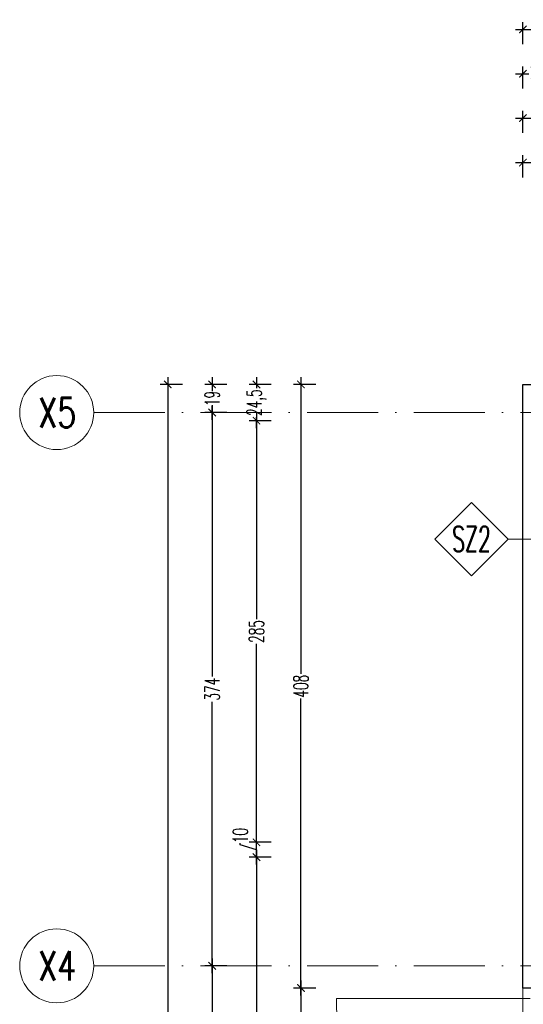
# Model space of a CAD drawing. Header units: millimetres. Extents: x -2074 to 12588, y -3630 to 101167.
# Tile 110 of 256: x 1602 to 1942, y 1691 to 2356. Entities that reach past the tile are written whole.
import ezdxf
from ezdxf.enums import TextEntityAlignment as Align

# ---------------------------------------------------------------- set-up
doc = ezdxf.new("R2010")
doc.units = ezdxf.units.MM
for name, pattern in [('ACAD_ISO10W100', [18, 12, -3, 0, -3]), ('CONTINOUS', [0]), ('DASHED', [19.05, 12.7, -6.35])]:
    doc.linetypes.add(name, pattern=pattern)
for name, color, linetype, lineweight in [('SelinAr_BUD_drzwi okna', 7, 'Continuous', 18), ('SelinAr_BUD_opisy ścian', 7, 'Continuous', 20), ('SelinAr_BUD_osie', 8, 'ACAD_ISO10W100', 18), ('SelinAr_BUD_wymiary', 7, 'Continuous', 18), ('SelinAr_BUD_ściany', 7, 'Continuous', 25)]:
    doc.layers.add(name, color=color, linetype=linetype, lineweight=lineweight)
doc.styles.add('Arch-Dim', font='romans.shx', dxfattribs={"width": 0.75})
doc.styles.add('style1', font='romans.shx', dxfattribs={"width": 0.6})
doc.dimstyles.new('ISO-25 Ania', dxfattribs={"dimtxt": 10, "dimasz": 5, "dimexe": 5, "dimexo": 0.625, "dimtad": 0, "dimrnd": 0.01, "dimtxsty": 'style1', "dimblk": 'ARCHTICK', "dimcen": 5, "dimdle": 5, "dimadec": 0, "dimazin": 0, "dimtfac": 1, "dimtmove": 0, "dimatfit": 3, "dimldrblk": 'ARCHTICK', "dimfxl": 0, "dimarcsym": 0})

# ---------------------------------------------------------------- blocks, each defined once
blk = doc.blocks.new('*U626')
at = {"ltscale": 4}
blk.add_line((-50, 0), (1785.4, 0), dxfattribs=at)
at = {"linetype": 'CONTINOUS'}
blk.add_circle((-75, 0), 25, dxfattribs=at)
at = {"linetype": 'ByBlock', "style": 'Arch-Dim', "width": 0.75}
blk.add_text('X5', height=20, dxfattribs=at).set_placement((-74.65, 0), align=Align.MIDDLE)
blk = doc.blocks.new('*U625')
at = {"ltscale": 4}
blk.add_line((-50, 0), (1785.4, 0), dxfattribs=at)
at = {"linetype": 'CONTINOUS'}
blk.add_circle((-75, 0), 25, dxfattribs=at)
at = {"linetype": 'ByBlock', "style": 'Arch-Dim', "width": 0.75}
blk.add_text('X4', height=20, dxfattribs=at).set_placement((-74.65, 0), align=Align.MIDDLE)
blk = doc.blocks.new('_ArchTick')
at = {"color": 0, "linetype": 'ByBlock', "const_width": 0.15}
blk.add_lwpolyline([(-0.5, -0.5), (0.5, 0.5)], dxfattribs=at)
blk = doc.blocks.new('*D615')
at = {"layer": 'Defpoints', "color": 0}
for p in [(2035.16, 2259.74), (1941.96, 2109.74), (2035.16, 2109.74)]:
    blk.add_point(p, dxfattribs=at)
at = {"layer": 'SelinAr_BUD_wymiary', "color": 0, "lineweight": -2}
for p, q in [((1941.96, 2249.74), (1941.96, 2264.74)), ((2035.16, 2249.74), (2035.16, 2264.74)), ((1936.96, 2259.74), (1978.79, 2259.74)), ((2040.16, 2259.74), (1998.32, 2259.74))]:
    blk.add_line(p, q, dxfattribs=at)
at = {"layer": 'SelinAr_BUD_wymiary', "color": 0, "lineweight": -2, "xscale": 5, "yscale": 5, "zscale": 5, "rotation": 180}
blk.add_blockref('_ArchTick', (1941.96, 2259.74), dxfattribs=at)
at = {"layer": 'SelinAr_BUD_wymiary', "color": 0, "lineweight": -2, "xscale": 5, "yscale": 5, "zscale": 5}
blk.add_blockref('_ArchTick', (2035.16, 2259.74), dxfattribs=at)
at = {"layer": 'SelinAr_BUD_wymiary', "color": 0, "insert": (1988.56, 2259.74), "char_height": 10, "attachment_point": 5, "style": 'style1'}
blk.add_mtext('93,2', dxfattribs=at)
blk = doc.blocks.new('*D660')
at = {"layer": 'Defpoints', "color": 0}
for p in [(1791.96, 1701.74), (1941.96, 1701.74), (1941.95, 1561.74)]:
    blk.add_point(p, dxfattribs=at)
at = {"layer": 'SelinAr_BUD_wymiary', "color": 0, "lineweight": -2}
for p, q in [((1791.96, 1706.74), (1791.96, 1639.65)), ((1801.96, 1701.74), (1786.96, 1701.74)), ((1791.96, 1556.74), (1791.96, 1623.83)), ((1801.96, 1561.74), (1786.96, 1561.74))]:
    blk.add_line(p, q, dxfattribs=at)
at = {"layer": 'SelinAr_BUD_wymiary', "color": 0, "lineweight": -2, "xscale": 5, "yscale": 5, "zscale": 5}
for p, rotation in [((1791.96, 1701.74), 90), ((1791.96, 1561.74), 270)]:
    blk.add_blockref('_ArchTick', p, dxfattribs=dict(at, rotation=rotation))
at = {"layer": 'SelinAr_BUD_wymiary', "color": 0, "insert": (1791.96, 1631.74), "char_height": 10, "attachment_point": 5, "rotation": 90, "style": 'style1'}
blk.add_mtext('140', dxfattribs=at)
blk = doc.blocks.new('*D661')
at = {"layer": 'Defpoints', "color": 0}
for p in [(1791.96, 2109.74), (1941.96, 2109.74), (1941.96, 1701.74)]:
    blk.add_point(p, dxfattribs=at)
at = {"layer": 'SelinAr_BUD_wymiary', "color": 0, "lineweight": -2}
for p, q in [((1791.96, 2114.74), (1791.96, 1914.08)), ((1801.96, 2109.74), (1786.96, 2109.74)), ((1791.96, 1696.74), (1791.96, 1897.4)), ((1801.96, 1701.74), (1786.96, 1701.74))]:
    blk.add_line(p, q, dxfattribs=at)
at = {"layer": 'SelinAr_BUD_wymiary', "color": 0, "lineweight": -2, "xscale": 5, "yscale": 5, "zscale": 5}
for p, rotation in [((1791.96, 2109.74), 90), ((1791.96, 1701.74), 270)]:
    blk.add_blockref('_ArchTick', p, dxfattribs=dict(at, rotation=rotation))
at = {"layer": 'SelinAr_BUD_wymiary', "color": 0, "insert": (1791.96, 1905.74), "char_height": 10, "attachment_point": 5, "rotation": 90, "style": 'style1'}
blk.add_mtext('408', dxfattribs=at)
blk = doc.blocks.new('*D662')
at = {"layer": 'Defpoints', "color": 0}
for p in [(1982.16, 2289.74), (1941.96, 2109.74), (1982.16, 2085.24)]:
    blk.add_point(p, dxfattribs=at)
at = {"layer": 'SelinAr_BUD_wymiary', "color": 0, "lineweight": -2}
for p, q in [((1936.96, 2289.74), (1952.29, 2289.74)), ((1941.96, 2279.74), (1941.96, 2294.74)), ((1987.16, 2289.74), (1971.82, 2289.74)), ((1982.16, 2279.74), (1982.16, 2294.74))]:
    blk.add_line(p, q, dxfattribs=at)
at = {"layer": 'SelinAr_BUD_wymiary', "color": 0, "lineweight": -2, "xscale": 5, "yscale": 5, "zscale": 5, "rotation": 180}
blk.add_blockref('_ArchTick', (1941.96, 2289.74), dxfattribs=at)
at = {"layer": 'SelinAr_BUD_wymiary', "color": 0, "lineweight": -2, "xscale": 5, "yscale": 5, "zscale": 5}
blk.add_blockref('_ArchTick', (1982.16, 2289.74), dxfattribs=at)
at = {"layer": 'SelinAr_BUD_wymiary', "color": 0, "insert": (1962.06, 2289.74), "char_height": 10, "attachment_point": 5, "style": 'style1'}
blk.add_mtext('40,2', dxfattribs=at)
blk = doc.blocks.new('*D687')
at = {"layer": 'Defpoints', "color": 0}
for p in [(1761.96, 1790.24), (1982.16, 1790.24), (1982.16, 1357.24)]:
    blk.add_point(p, dxfattribs=at)
at = {"layer": 'SelinAr_BUD_wymiary', "color": 0, "lineweight": -2}
for p, q in [((1761.96, 1795.24), (1761.96, 1582.08)), ((1771.96, 1790.24), (1756.96, 1790.24)), ((1761.96, 1352.24), (1761.96, 1565.4)), ((1771.96, 1357.24), (1756.96, 1357.24))]:
    blk.add_line(p, q, dxfattribs=at)
at = {"layer": 'SelinAr_BUD_wymiary', "color": 0, "lineweight": -2, "xscale": 5, "yscale": 5, "zscale": 5}
for p, rotation in [((1761.96, 1790.24), 90), ((1761.96, 1357.24), 270)]:
    blk.add_blockref('_ArchTick', p, dxfattribs=dict(at, rotation=rotation))
at = {"layer": 'SelinAr_BUD_wymiary', "color": 0, "insert": (1761.96, 1573.74), "char_height": 10, "attachment_point": 5, "rotation": 90, "style": 'style1'}
blk.add_mtext('433', dxfattribs=at)
blk = doc.blocks.new('*D688')
at = {"layer": 'Defpoints', "color": 0}
for p in [(1761.96, 1800.24), (1982.16, 1800.24), (1982.16, 1790.24)]:
    blk.add_point(p, dxfattribs=at)
at = {"layer": 'SelinAr_BUD_wymiary', "color": 0, "lineweight": -2}
for p, q in [((1761.96, 1785.24), (1761.96, 1805.24)), ((1751.02, 1798.52), (1751.02, 1799.77)), ((1761.96, 1795.24), (1751.02, 1798.52)), ((1771.96, 1800.24), (1756.96, 1800.24)), ((1771.96, 1790.24), (1756.96, 1790.24))]:
    blk.add_line(p, q, dxfattribs=at)
at = {"layer": 'SelinAr_BUD_wymiary', "color": 0, "lineweight": -2, "xscale": 5, "yscale": 5, "zscale": 5}
for p, rotation in [((1761.96, 1800.24), 90), ((1761.96, 1790.24), 270)]:
    blk.add_blockref('_ArchTick', p, dxfattribs=dict(at, rotation=rotation))
at = {"layer": 'SelinAr_BUD_wymiary', "color": 0, "insert": (1751.02, 1804.83), "char_height": 10, "attachment_point": 5, "rotation": 90, "style": 'style1'}
blk.add_mtext('10', dxfattribs=at)
blk = doc.blocks.new('*D689')
at = {"layer": 'Defpoints', "color": 0}
for p in [(1761.96, 2085.24), (1982.16, 2085.24), (1982.16, 1800.24)]:
    blk.add_point(p, dxfattribs=at)
at = {"layer": 'SelinAr_BUD_wymiary', "color": 0, "lineweight": -2}
for p, q in [((1761.96, 2090.24), (1761.96, 1951.08)), ((1771.96, 2085.24), (1756.96, 2085.24)), ((1761.96, 1795.24), (1761.96, 1934.4)), ((1771.96, 1800.24), (1756.96, 1800.24))]:
    blk.add_line(p, q, dxfattribs=at)
at = {"layer": 'SelinAr_BUD_wymiary', "color": 0, "lineweight": -2, "xscale": 5, "yscale": 5, "zscale": 5}
for p, rotation in [((1761.96, 2085.24), 90), ((1761.96, 1800.24), 270)]:
    blk.add_blockref('_ArchTick', p, dxfattribs=dict(at, rotation=rotation))
at = {"layer": 'SelinAr_BUD_wymiary', "color": 0, "insert": (1761.96, 1942.74), "char_height": 10, "attachment_point": 5, "rotation": 90, "style": 'style1'}
blk.add_mtext('285', dxfattribs=at)
blk = doc.blocks.new('*D690')
at = {"layer": 'Defpoints', "color": 0}
for p in [(1761.96, 2109.74), (1941.96, 2109.74), (1982.16, 2085.24)]:
    blk.add_point(p, dxfattribs=at)
at = {"layer": 'SelinAr_BUD_wymiary', "color": 0, "lineweight": -2}
for p, q in [((1761.96, 2114.74), (1761.96, 2107.26)), ((1771.96, 2109.74), (1756.96, 2109.74)), ((1771.96, 2085.24), (1756.96, 2085.24)), ((1761.96, 2080.24), (1761.96, 2087.72))]:
    blk.add_line(p, q, dxfattribs=at)
at = {"layer": 'SelinAr_BUD_wymiary', "color": 0, "lineweight": -2, "xscale": 5, "yscale": 5, "zscale": 5}
for p, rotation in [((1761.96, 2109.74), 90), ((1761.96, 2085.24), 270)]:
    blk.add_blockref('_ArchTick', p, dxfattribs=dict(at, rotation=rotation))
at = {"layer": 'SelinAr_BUD_wymiary', "color": 0, "insert": (1761.96, 2097.49), "char_height": 10, "attachment_point": 5, "rotation": 90, "style": 'style1'}
blk.add_mtext('24,5', dxfattribs=at)
blk = doc.blocks.new('*D691')
at = {"layer": 'Defpoints', "color": 0}
for p in [(1969.66, 2319.74), (1941.96, 2109.74), (1969.66, 2109.74)]:
    blk.add_point(p, dxfattribs=at)
at = {"layer": 'SelinAr_BUD_wymiary', "color": 0, "lineweight": -2}
for p, q in [((1941.96, 2309.74), (1941.96, 2324.74)), ((1969.66, 2309.74), (1969.66, 2324.74)), ((1936.96, 2319.74), (1946.04, 2319.74)), ((1974.66, 2319.74), (1965.57, 2319.74))]:
    blk.add_line(p, q, dxfattribs=at)
at = {"layer": 'SelinAr_BUD_wymiary', "color": 0, "lineweight": -2, "xscale": 5, "yscale": 5, "zscale": 5, "rotation": 180}
blk.add_blockref('_ArchTick', (1941.96, 2319.74), dxfattribs=at)
at = {"layer": 'SelinAr_BUD_wymiary', "color": 0, "lineweight": -2, "xscale": 5, "yscale": 5, "zscale": 5}
blk.add_blockref('_ArchTick', (1969.66, 2319.74), dxfattribs=at)
at = {"layer": 'SelinAr_BUD_wymiary', "color": 0, "insert": (1955.81, 2319.74), "char_height": 10, "attachment_point": 5, "style": 'style1'}
blk.add_mtext('27,7', dxfattribs=at)
blk = doc.blocks.new('*D714')
at = {"layer": 'Defpoints', "color": 0}
for p in [(1731.96, 1716.74), (1941.96, 1716.74), (1941.95, 1356.74)]:
    blk.add_point(p, dxfattribs=at)
at = {"layer": 'SelinAr_BUD_wymiary', "color": 0, "lineweight": -2}
for p, q in [((1731.96, 1721.74), (1731.96, 1545.08)), ((1741.96, 1716.74), (1726.96, 1716.74)), ((1731.96, 1351.74), (1731.96, 1528.4)), ((1741.96, 1356.74), (1726.96, 1356.74))]:
    blk.add_line(p, q, dxfattribs=at)
at = {"layer": 'SelinAr_BUD_wymiary', "color": 0, "lineweight": -2, "xscale": 5, "yscale": 5, "zscale": 5}
for p, rotation in [((1731.96, 1716.74), 90), ((1731.96, 1356.74), 270)]:
    blk.add_blockref('_ArchTick', p, dxfattribs=dict(at, rotation=rotation))
at = {"layer": 'SelinAr_BUD_wymiary', "color": 0, "insert": (1731.96, 1536.74), "char_height": 10, "attachment_point": 5, "rotation": 90, "style": 'style1'}
blk.add_mtext('360', dxfattribs=at)
blk = doc.blocks.new('*D715')
at = {"layer": 'Defpoints', "color": 0}
for p in [(1731.96, 2090.74), (1941.96, 2090.74), (1941.96, 1716.74)]:
    blk.add_point(p, dxfattribs=at)
at = {"layer": 'SelinAr_BUD_wymiary', "color": 0, "lineweight": -2}
for p, q in [((1741.96, 2090.74), (1726.96, 2090.74)), ((1731.96, 2095.74), (1731.96, 1912.22)), ((1731.96, 1711.74), (1731.96, 1895.26)), ((1741.96, 1716.74), (1726.96, 1716.74))]:
    blk.add_line(p, q, dxfattribs=at)
at = {"layer": 'SelinAr_BUD_wymiary', "color": 0, "lineweight": -2, "xscale": 5, "yscale": 5, "zscale": 5}
for p, rotation in [((1731.96, 2090.74), 90), ((1731.96, 1716.74), 270)]:
    blk.add_blockref('_ArchTick', p, dxfattribs=dict(at, rotation=rotation))
at = {"layer": 'SelinAr_BUD_wymiary', "color": 0, "insert": (1731.96, 1903.74), "char_height": 10, "attachment_point": 5, "rotation": 90, "style": 'style1'}
blk.add_mtext('374', dxfattribs=at)
blk = doc.blocks.new('*D716')
at = {"layer": 'Defpoints', "color": 0}
for p in [(1731.96, 2109.74), (1941.96, 2109.74), (1941.96, 2090.74)]:
    blk.add_point(p, dxfattribs=at)
at = {"layer": 'SelinAr_BUD_wymiary', "color": 0, "lineweight": -2}
for p, q in [((1731.96, 2114.74), (1731.96, 2105.15)), ((1741.96, 2109.74), (1726.96, 2109.74)), ((1741.96, 2090.74), (1726.96, 2090.74)), ((1731.96, 2085.74), (1731.96, 2095.33))]:
    blk.add_line(p, q, dxfattribs=at)
at = {"layer": 'SelinAr_BUD_wymiary', "color": 0, "lineweight": -2, "xscale": 5, "yscale": 5, "zscale": 5}
for p, rotation in [((1731.96, 2109.74), 90), ((1731.96, 2090.74), 270)]:
    blk.add_blockref('_ArchTick', p, dxfattribs=dict(at, rotation=rotation))
at = {"layer": 'SelinAr_BUD_wymiary', "color": 0, "insert": (1731.96, 2100.24), "char_height": 10, "attachment_point": 5, "rotation": 90, "style": 'style1'}
blk.add_mtext('19', dxfattribs=at)
blk = doc.blocks.new('*D717')
at = {"layer": 'Defpoints', "color": 0}
for p in [(3197.36, 2349.74), (1941.96, 2109.74), (3197.36, 2109.74)]:
    blk.add_point(p, dxfattribs=at)
at = {"layer": 'SelinAr_BUD_wymiary', "color": 0, "lineweight": -2}
for p, q in [((1936.96, 2349.74), (2554.46, 2349.74)), ((1941.96, 2339.74), (1941.96, 2354.74)), ((3202.36, 2349.74), (2584.85, 2349.74)), ((3197.36, 2339.74), (3197.36, 2354.74))]:
    blk.add_line(p, q, dxfattribs=at)
at = {"layer": 'SelinAr_BUD_wymiary', "color": 0, "lineweight": -2, "xscale": 5, "yscale": 5, "zscale": 5, "rotation": 180}
blk.add_blockref('_ArchTick', (1941.96, 2349.74), dxfattribs=at)
at = {"layer": 'SelinAr_BUD_wymiary', "color": 0, "lineweight": -2, "xscale": 5, "yscale": 5, "zscale": 5}
blk.add_blockref('_ArchTick', (3197.36, 2349.74), dxfattribs=at)
at = {"layer": 'SelinAr_BUD_wymiary', "color": 0, "insert": (2569.66, 2349.74), "char_height": 10, "attachment_point": 5, "style": 'style1'}
blk.add_mtext('1255,4', dxfattribs=at)
blk = doc.blocks.new('*D720')
at = {"layer": 'Defpoints', "color": 0}
for p in [(1701.96, 2109.74), (1941.96, 2109.74), (1941.96, 529.74)]:
    blk.add_point(p, dxfattribs=at)
at = {"layer": 'SelinAr_BUD_wymiary', "color": 0, "lineweight": -2}
for p, q in [((1701.96, 2114.74), (1701.96, 1330.51)), ((1711.96, 2109.74), (1696.96, 2109.74)), ((1701.96, 524.74), (1701.96, 1308.97)), ((1711.96, 529.74), (1696.96, 529.74))]:
    blk.add_line(p, q, dxfattribs=at)
at = {"layer": 'SelinAr_BUD_wymiary', "color": 0, "lineweight": -2, "xscale": 5, "yscale": 5, "zscale": 5}
for p, rotation in [((1701.96, 2109.74), 90), ((1701.96, 529.74), 270)]:
    blk.add_blockref('_ArchTick', p, dxfattribs=dict(at, rotation=rotation))
at = {"layer": 'SelinAr_BUD_wymiary', "color": 0, "insert": (1701.96, 1319.74), "char_height": 10, "attachment_point": 5, "rotation": 90, "style": 'style1'}
blk.add_mtext('1580', dxfattribs=at)
blk = doc.blocks.new('EQWEQW')
at = {"layer": 'SelinAr_BUD_opisy ścian', "ltscale": 5}
blk.add_lwpolyline([(14219.25, 15.24), (14244, 39.99), (14219.25, 64.74), (14194.5, 39.99)], close=True, dxfattribs=at)
blk = doc.blocks.new('TRETERTE')
at = {"layer": 'SelinAr_BUD_opisy ścian', "color": 6}
blk.add_blockref('EQWEQW', (-10527.13, 1008.76), dxfattribs=at)
at = {"layer": 'SelinAr_BUD_opisy ścian', "ltscale": 0.2, "style": 'style1', "width": 0.6}
blk.add_text('SZ2', height=17, dxfattribs=at).set_placement((3692.12, 1048.76), align=Align.MIDDLE_CENTER)

msp = doc.modelspace()

# ---------------------------------------------------------------- linework, layer by layer
at = {"layer": 'SelinAr_BUD_drzwi okna'}
for p, q in [((1941.957, 1694.741), (1941.957, 1701.741)), ((1941.957, 1701.741), (1953.957, 1701.741)), ((1941.957, 1694.741), (1815.957, 1694.741)), ((1946.957, 1694.741), (1941.957, 1694.741))]:
    msp.add_line(p, q, dxfattribs=at)
for points in [[(1815.957, 1690.741), (1815.957, 1694.741)], [(1941.957, 1694.741), (1941.952, 1566.741)]]:
    msp.add_lwpolyline(points, dxfattribs=at)
at = {"layer": 'SelinAr_BUD_drzwi okna', "linetype": 'DASHED'}
msp.add_arc((1942.002, 1694.853), 126.112, 181.868649, 269.977169, dxfattribs=at)
at = {"layer": 'SelinAr_BUD_opisy ścian'}
msp.add_lwpolyline([(1992.157, 2005.241), (1982.157, 2005.241), (1941.957, 2005.241), (1931.957, 2005.241)], dxfattribs=at)
at = {"layer": 'SelinAr_BUD_ściany'}
msp.add_lwpolyline([(2062.157, 1800.241), (2062.157, 1790.241), (1982.157, 1790.241), (1982.157, 1699.241), (1953.957, 1699.241), (1953.957, 1701.741), (1941.957, 1701.741), (1941.957, 2109.741), (2035.157, 2109.741), (2035.157, 2097.741), (2037.657, 2097.741), (2037.657, 2085.241), (1982.157, 2085.241), (1982.157, 1800.241)], close=True, dxfattribs=at)

# ---------------------------------------------------------------- block references
at = {"layer": 'SelinAr_BUD_opisy ścian'}
msp.add_blockref('TRETERTE', (-1784.913, 956.485), dxfattribs=at)
at = {"layer": 'SelinAr_BUD_osie'}
for name, p in [('*U626', (1701.957, 2090.741)), ('*U625', (1701.957, 1716.741))]:
    msp.add_blockref(name, p, dxfattribs=at)

# ---------------------------------------------------------------- dimensions: what is measured, and where the dimension line sits
at = {"layer": 'SelinAr_BUD_wymiary'}
for base, p2, picture, middle in [((3197.357, 2349.741), (3197.357, 2109.741), '*D717', (2569.657, 2349.741)), ((1969.657, 2319.741), (1969.657, 2109.741), '*D691', (1955.807, 2319.741)), ((1982.157, 2289.741), (1982.157, 2085.241), '*D662', (1962.057, 2289.741)), ((2035.157, 2259.741), (2035.157, 2109.741), '*D615', (1988.557, 2259.741))]:
    dim = msp.add_linear_dim(base=base, p1=(1941.957, 2109.741), p2=p2, dimstyle='ISO-25 Ania', override={"dimfxl": 10, "dimarcsym": 2}, dxfattribs=at)
    dim.commit()
    dim.dimension.update_dxf_attribs({"geometry": picture, "text_midpoint": middle})
for base, p1, p2, override, picture, middle in [((1701.957, 2109.741), (1941.957, 529.741), (1941.957, 2109.741), {"dimfxl": 10, "dimarcsym": 2}, '*D720', (1701.957, 1319.741)), ((1731.957, 2109.741), (1941.957, 2090.741), (1941.957, 2109.741), {"dimtmove": 1, "dimfxl": 10, "dimarcsym": 2}, '*D716', (1731.957, 2100.241)), ((1761.957, 2109.741), (1982.157, 2085.241), (1941.957, 2109.741), {"dimtmove": 1, "dimfxl": 10, "dimarcsym": 2}, '*D690', (1761.957, 2097.491)), ((1791.957, 2109.741), (1941.957, 1701.741), (1941.957, 2109.741), {"dimtmove": 1, "dimfxl": 10, "dimarcsym": 2}, '*D661', (1791.957, 1905.741)), ((1731.957, 2090.741), (1941.957, 1716.741), (1941.957, 2090.741), {"dimtmove": 1, "dimfxl": 10, "dimarcsym": 2}, '*D715', (1731.957, 1903.741)), ((1761.957, 2085.241), (1982.157, 1800.241), (1982.157, 2085.241), {"dimtmove": 1, "dimfxl": 10, "dimarcsym": 2}, '*D689', (1761.957, 1942.741)), ((1761.957, 1800.241), (1982.157, 1790.241), (1982.157, 1800.241), {"dimtmove": 1, "dimfxl": 10, "dimarcsym": 2}, '*D688', (1751.019, 1800.397)), ((1761.957, 1790.241), (1982.157, 1357.241), (1982.157, 1790.241), {"dimtmove": 1, "dimfxl": 10, "dimarcsym": 2}, '*D687', (1761.957, 1573.741)), ((1731.957, 1716.741), (1941.955, 1356.741), (1941.957, 1716.741), {"dimtmove": 1, "dimfxl": 10, "dimarcsym": 2}, '*D714', (1731.957, 1536.741)), ((1791.957, 1701.741), (1941.952, 1561.741), (1941.957, 1701.741), {"dimtmove": 1, "dimfxl": 10, "dimarcsym": 2}, '*D660', (1791.957, 1631.741))]:
    dim = msp.add_linear_dim(base=base, p1=p1, p2=p2, angle=90, dimstyle='ISO-25 Ania', override=override, dxfattribs=at)
    dim.commit()
    dim.dimension.update_dxf_attribs({"geometry": picture, "text_midpoint": middle})

doc.saveas('drawing.dxf')
